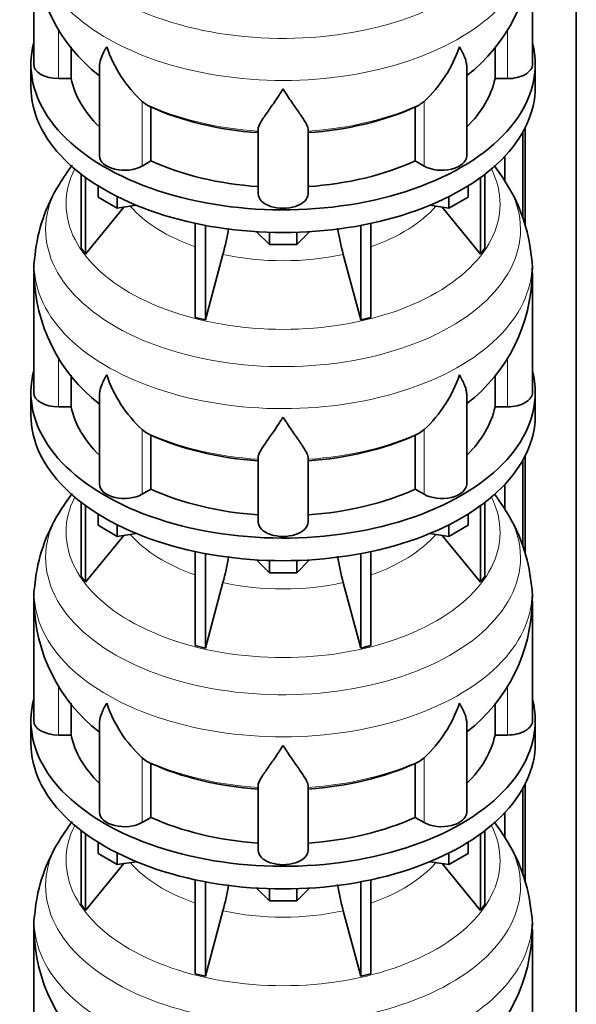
# Model space of a CAD drawing. Header units: millimetres. Extents: x 148 to 904, y -3800 to 2451.
# Tile 6 of 28: x 690 to 891, y -3405 to -3050. Entities that reach past the tile are written whole.
import ezdxf

# ---------------------------------------------------------------- set-up
doc = ezdxf.new("R2010")
doc.units = ezdxf.units.MM
doc.layers.add('MID_134-18', color=7, linetype='Continuous')
doc.layers.add('VSI134_DIFFUSORE', color=7, linetype='Continuous')

# ---------------------------------------------------------------- blocks, each defined once
blk = doc.blocks.new('SE4')
at = {"layer": 'MID_134-18', "color": 7, "linetype": 'Continuous', "lineweight": 35}
for p, q in [((891.05, -3509.13), (891.05, -1365.48)), ((872.54, -3088.82), (872.54, -3123.94)), ((871.79, -3090.23), (871.79, -3121.42)), ((865.27, -3099), (865.27, -3107.86)), ((872.54, -3207.21), (872.54, -3242.34)), ((871.79, -3208.62), (871.79, -3239.81)), ((865.27, -3217.4), (865.27, -3226.25)), ((871.79, -3327.01), (871.79, -3358.2)), ((872.54, -3325.6), (872.54, -3360.73)), ((865.27, -3335.79), (865.27, -3344.65))]:
    blk.add_line(p, q, dxfattribs=at)
at = {"layer": 'VSI134_DIFFUSORE', "color": 7, "linetype": 'Continuous', "lineweight": 35}
for p, q in [((695.24, -3022.78), (695.24, -3065.83)), ((875.24, -3065.83), (875.24, -3022.78)), ((708.77, -3071.03), (708.77, -3059.59)), ((861.71, -3059.55), (861.71, -3071.03)), ((694.24, -3065.83), (694.24, -3074)), ((718.96, -3066.74), (718.96, -3098.9)), ((851.51, -3098.9), (851.51, -3066.62)), ((876.24, -3074), (876.24, -3065.83)), ((704.24, -3071.03), (708.77, -3071.03)), ((861.71, -3071.03), (866.24, -3071.03)), ((735.75, -3080.28), (734.33, -3079.23)), ((836.15, -3079.23), (834.73, -3080.28)), ((737.53, -3100.73), (737.53, -3081.25)), ((832.95, -3081.25), (832.95, -3100.73)), ((776.24, -3112.6), (776.24, -3089.25)), ((794.24, -3112.6), (794.24, -3089.25)), ((734.33, -3102.58), (737.53, -3100.73)), ((832.95, -3100.73), (836.15, -3102.58)), ((712.41, -3105.5), (712.41, -3132.18)), ((713.94, -3106.65), (713.94, -3134.31)), ((856.53, -3106.65), (856.53, -3134.31)), ((858.07, -3105.5), (858.07, -3132.18)), ((718.48, -3113.76), (718.48, -3109.7)), ((851.99, -3113.76), (851.99, -3109.7)), ((725.42, -3117.77), (718.48, -3113.76)), ((725.42, -3117.77), (725.42, -3113.59)), ((845.05, -3117.77), (845.05, -3113.59)), ((851.99, -3113.76), (845.05, -3117.77)), ((713.94, -3134.31), (727.8, -3117.4)), ((732.25, -3116.71), (725.42, -3117.77)), ((845.05, -3117.77), (838.23, -3116.71)), ((842.67, -3117.4), (856.53, -3134.31)), ((753.54, -3123.25), (753.54, -3157.18)), ((757.24, -3123.99), (757.24, -3158.06)), ((813.24, -3123.99), (813.24, -3158.06)), ((816.93, -3123.25), (816.93, -3157.18)), ((780.33, -3130.9), (775.68, -3126.25)), ((780.33, -3130.9), (780.33, -3126.46)), ((794.8, -3126.25), (790.15, -3130.9)), ((790.15, -3130.9), (790.15, -3126.46)), ((712.41, -3132.18), (713.94, -3134.31)), ((790.15, -3130.9), (780.33, -3130.9)), ((856.53, -3134.31), (858.07, -3132.18)), ((757.24, -3158.06), (763.51, -3134.44)), ((806.96, -3134.44), (813.24, -3158.06)), ((695.24, -3141.17), (695.24, -3184.23)), ((875.24, -3184.23), (875.24, -3141.17)), ((753.54, -3157.18), (757.24, -3158.06)), ((813.24, -3158.06), (816.93, -3157.18)), ((708.77, -3189.42), (708.77, -3177.98)), ((861.71, -3177.94), (861.71, -3189.42)), ((694.24, -3184.23), (694.24, -3192.39)), ((718.96, -3185.13), (718.96, -3217.29)), ((851.51, -3217.29), (851.51, -3185.01)), ((876.24, -3192.39), (876.24, -3184.23)), ((704.24, -3189.42), (708.77, -3189.42)), ((861.71, -3189.42), (866.24, -3189.42)), ((735.75, -3198.67), (734.33, -3197.62)), ((737.53, -3219.12), (737.53, -3199.64)), ((832.95, -3199.64), (832.95, -3219.12)), ((836.15, -3197.62), (834.73, -3198.67)), ((776.24, -3230.99), (776.24, -3207.65)), ((794.24, -3230.99), (794.24, -3207.65)), ((734.33, -3220.97), (737.53, -3219.12)), ((832.95, -3219.12), (836.15, -3220.97)), ((712.41, -3223.89), (712.41, -3250.57)), ((858.07, -3223.89), (858.07, -3250.57)), ((713.94, -3225.04), (713.94, -3252.7)), ((718.48, -3232.15), (718.48, -3228.1)), ((851.99, -3232.15), (851.99, -3228.1)), ((856.53, -3225.04), (856.53, -3252.7)), ((725.42, -3236.16), (725.42, -3231.99)), ((845.05, -3236.16), (845.05, -3231.99)), ((725.42, -3236.16), (718.48, -3232.15)), ((732.25, -3235.1), (725.42, -3236.16)), ((845.05, -3236.16), (838.23, -3235.1)), ((851.99, -3232.15), (845.05, -3236.16)), ((713.94, -3252.7), (727.8, -3235.79)), ((842.67, -3235.79), (856.53, -3252.7)), ((753.54, -3241.64), (753.54, -3275.57)), ((757.24, -3242.38), (757.24, -3276.45)), ((813.24, -3242.38), (813.24, -3276.45)), ((816.93, -3241.64), (816.93, -3275.57)), ((780.33, -3249.29), (775.68, -3244.64)), ((780.33, -3249.29), (780.33, -3244.85)), ((794.8, -3244.64), (790.15, -3249.29)), ((790.15, -3249.29), (790.15, -3244.85)), ((790.15, -3249.29), (780.33, -3249.29)), ((712.41, -3250.57), (713.94, -3252.7)), ((757.24, -3276.45), (763.51, -3252.83)), ((806.96, -3252.83), (813.24, -3276.45)), ((856.53, -3252.7), (858.07, -3250.57)), ((695.24, -3259.56), (695.24, -3302.62)), ((875.24, -3302.62), (875.24, -3259.56)), ((753.54, -3275.57), (757.24, -3276.45)), ((813.24, -3276.45), (816.93, -3275.57)), ((708.77, -3307.81), (708.77, -3296.37)), ((861.71, -3296.33), (861.71, -3307.81)), ((694.24, -3302.62), (694.24, -3310.78)), ((876.24, -3310.78), (876.24, -3302.62)), ((718.96, -3303.52), (718.96, -3335.69)), ((851.51, -3335.69), (851.51, -3303.4)), ((704.24, -3307.81), (708.77, -3307.81)), ((861.71, -3307.81), (866.24, -3307.81)), ((735.75, -3317.07), (734.33, -3316.01)), ((836.15, -3316.01), (834.73, -3317.07)), ((737.53, -3337.51), (737.53, -3318.04)), ((832.95, -3318.04), (832.95, -3337.51)), ((776.24, -3349.38), (776.24, -3326.04)), ((794.24, -3349.38), (794.24, -3326.04)), ((734.33, -3339.36), (737.53, -3337.51)), ((832.95, -3337.51), (836.15, -3339.36)), ((712.41, -3342.29), (712.41, -3368.96)), ((713.94, -3343.43), (713.94, -3371.1)), ((856.53, -3343.43), (856.53, -3371.1)), ((858.07, -3342.29), (858.07, -3368.96)), ((718.48, -3350.54), (718.48, -3346.49)), ((851.99, -3350.54), (851.99, -3346.49)), ((725.42, -3354.55), (718.48, -3350.54)), ((725.42, -3354.55), (725.42, -3350.38)), ((845.05, -3354.55), (845.05, -3350.38)), ((851.99, -3350.54), (845.05, -3354.55)), ((713.94, -3371.1), (727.8, -3354.18)), ((732.25, -3353.5), (725.42, -3354.55)), ((845.05, -3354.55), (838.23, -3353.5)), ((842.67, -3354.18), (856.53, -3371.1)), ((753.54, -3360.03), (753.54, -3393.96)), ((757.24, -3360.77), (757.24, -3394.84)), ((780.33, -3367.68), (775.68, -3363.03)), ((780.33, -3367.68), (780.33, -3363.25)), ((794.8, -3363.03), (790.15, -3367.68)), ((790.15, -3367.68), (790.15, -3363.25)), ((813.24, -3360.77), (813.24, -3394.84)), ((816.93, -3360.03), (816.93, -3393.96)), ((712.41, -3368.96), (713.94, -3371.1)), ((790.15, -3367.68), (780.33, -3367.68)), ((856.53, -3371.1), (858.07, -3368.96)), ((757.24, -3394.84), (763.51, -3371.22)), ((806.96, -3371.22), (813.24, -3394.84)), ((695.24, -3377.95), (695.24, -3421.01)), ((875.24, -3421.01), (875.24, -3377.95)), ((753.54, -3393.96), (757.24, -3394.84)), ((813.24, -3394.84), (816.93, -3393.96))]:
    blk.add_line(p, q, dxfattribs=at)
at = {"layer": 'VSI134_DIFFUSORE', "color": 4, "linetype": 'Continuous', "lineweight": 9}
for p, q in [((704.24, -3071.03), (704.24, -3053.25)), ((866.24, -3071.03), (866.24, -3053.21)), ((734.33, -3102.58), (734.33, -3079.23)), ((836.15, -3102.58), (836.15, -3079.23)), ((704.24, -3189.42), (704.24, -3171.64)), ((866.24, -3189.42), (866.24, -3171.6)), ((734.33, -3220.97), (734.33, -3197.62)), ((836.15, -3220.97), (836.15, -3197.62)), ((704.24, -3307.81), (704.24, -3290.03)), ((866.24, -3307.81), (866.24, -3289.99)), ((734.33, -3339.36), (734.33, -3316.01)), ((836.15, -3339.36), (836.15, -3316.01))]:
    blk.add_line(p, q, dxfattribs=at)
at = {"layer": 'VSI134_DIFFUSORE', "color": 7, "linetype": 'Continuous', "lineweight": 35}
for centre, radius, start, end in [((756.34, -3021.82), 60.98, 180.9232, 232.019), ((814.4, -3021.88), 60.72, 307.7838, 359.1496), ((766.83, -3044.27), 47.73, 198.6373, 227.0857), ((803.65, -3044.27), 47.73, 312.9143, 341.3628), ((743.66, -3067.89), 14.7, 237.4509, 245.3566), ((826.82, -3067.89), 14.7, 294.6434, 302.5491), ((762.05, -3143.14), 66.85, 142.2745, 149.5903), ((808.31, -3143.26), 67.02, 30.4606, 37.6108), ((754.39, -3140.57), 58.96, 147.9839, 174.2321), ((815.79, -3140.54), 59.23, 5.7267, 31.8237), ((673.67, -3110.13), 93.08, 344.857, 350.8412), ((895.49, -3110.33), 91.75, 189.1522, 195.2315), ((719.06, -3139.27), 23.76, 168.7957, 184.6567), ((851.11, -3139.34), 24.08, 355.6284, 11.2767), ((756.34, -3140.22), 60.98, 180.9232, 232.019), ((814.4, -3140.27), 60.72, 307.7838, 359.1496), ((766.83, -3162.67), 47.73, 198.6373, 227.0857), ((803.65, -3162.67), 47.73, 312.9143, 341.3628), ((743.66, -3186.28), 14.7, 237.4509, 245.3566), ((826.82, -3186.28), 14.7, 294.6434, 302.5491), ((762.05, -3261.53), 66.85, 142.2745, 149.5903), ((808.31, -3261.65), 67.02, 30.4606, 37.6108), ((754.39, -3258.96), 58.96, 147.9839, 174.2321), ((815.79, -3258.93), 59.23, 5.7267, 31.8237), ((673.67, -3228.52), 93.08, 344.857, 350.8412), ((895.49, -3228.73), 91.75, 189.1522, 195.2315), ((719.06, -3257.66), 23.76, 168.7957, 184.6567), ((851.11, -3257.73), 24.08, 355.6284, 11.2767), ((756.34, -3258.61), 60.98, 180.9232, 232.019), ((814.4, -3258.66), 60.72, 307.7838, 359.1496), ((766.83, -3281.06), 47.73, 198.6373, 227.0857), ((803.65, -3281.06), 47.73, 312.9143, 341.3628), ((743.66, -3304.67), 14.7, 237.4509, 245.3566), ((826.82, -3304.67), 14.7, 294.6434, 302.5491), ((762.05, -3379.92), 66.85, 142.2745, 149.5903), ((808.31, -3380.04), 67.02, 30.4606, 37.6108), ((754.39, -3377.35), 58.96, 147.9839, 174.2321), ((815.79, -3377.33), 59.23, 5.7267, 31.8237), ((673.67, -3346.91), 93.08, 344.857, 350.8412), ((895.49, -3347.12), 91.75, 189.1522, 195.2315), ((719.06, -3376.05), 23.76, 168.7957, 184.6567), ((851.11, -3376.12), 24.08, 355.6284, 11.2767), ((756.34, -3377), 60.98, 180.9232, 232.019), ((814.4, -3377.06), 60.72, 307.7838, 359.1496)]:
    blk.add_arc(centre, radius, start, end, dxfattribs=at)
at = {"layer": 'VSI134_DIFFUSORE', "color": 4, "linetype": 'Continuous', "lineweight": 9}
for centre, major_axis, start_param, end_param in [((785.24, -3007.06), (85.67, 0), 2.810588, 6.283185), ((785.24, -3019.82), (-89.83, 0), 0, 3.20981), ((785.24, -3044.36), (-79.5, 0), 0.898849, 1.457346), ((785.24, -3044.36), (79.5, 0), 4.82584, 5.384336), ((785.24, -3116.26), (-78.3, 0), 0, 3.425204), ((785.24, -3116.26), (-78.3, 0), 5.999574, 6.283185), ((785.24, -3125.45), (85.67, 0), 2.810588, 6.283185), ((785.24, -3125.45), (85.67, 0), 0, 0.331105), ((785.24, -3101.14), (-61.63, 0), 0.463231, 1.030574), ((785.24, -3101.14), (61.63, 0), 5.252612, 5.819954), ((785.24, -3138.21), (-89.83, 0), 0, 3.20981), ((785.24, -3138.21), (-89.83, 0), 6.215147, 6.283185), ((785.24, -3101.14), (-61.63, 0), 1.210556, 1.931037), ((785.24, -3162.75), (-79.5, 0), 0.898849, 1.457346), ((785.24, -3162.75), (79.5, 0), 4.82584, 5.384336), ((785.24, -3234.65), (-78.3, 0), 0, 3.425204), ((785.24, -3234.65), (-78.3, 0), 5.999574, 6.283185), ((785.24, -3243.84), (85.67, 0), 2.810588, 6.283185), ((785.24, -3243.84), (85.67, 0), 0, 0.331105), ((785.24, -3219.54), (-61.63, 0), 0.463231, 1.030574), ((785.24, -3219.54), (61.63, 0), 5.252612, 5.819954), ((785.24, -3256.6), (-89.83, 0), 0, 3.20981), ((785.24, -3256.6), (-89.83, 0), 6.215147, 6.283185), ((785.24, -3219.54), (-61.63, 0), 1.210556, 1.931037), ((785.24, -3281.14), (-79.5, 0), 0.898849, 1.457346), ((785.24, -3281.14), (79.5, 0), 4.82584, 5.384336), ((785.24, -3353.04), (-78.3, 0), 0, 3.425204), ((785.24, -3353.04), (-78.3, 0), 5.999574, 6.283185), ((785.24, -3362.24), (85.67, 0), 2.810588, 6.283185), ((785.24, -3362.24), (85.67, 0), 0, 0.331105), ((785.24, -3337.93), (-61.63, 0), 0.463231, 1.030574), ((785.24, -3337.93), (61.63, 0), 5.252612, 5.819954), ((785.24, -3374.99), (-89.83, 0), 0, 3.20981), ((785.24, -3374.99), (-89.83, 0), 6.215147, 6.283185), ((785.24, -3337.93), (-61.63, 0), 1.210556, 1.931037)]:
    blk.add_ellipse(centre, major_axis=major_axis, ratio=0.57735, start_param=start_param, end_param=end_param, dxfattribs=at)
at = {"layer": 'VSI134_DIFFUSORE', "color": 7, "linetype": 'Continuous', "lineweight": 35}
for centre, major_axis, start_param, end_param in [((785.24, -3065.83), (91, 0), 2.993207, 6.283185), ((785.24, -3065.83), (91, 0), 0, 0.148386), ((704.24, -3065.83), (9, 0), 3.141593, 4.712389), ((866.24, -3065.83), (-9, 0), 1.570796, 3.141593), ((785.24, -3065.83), (-77, 0), 0.117151, 0.534109), ((785.24, -3065.83), (77, 0), 5.749077, 6.166034), ((785.24, -3074), (-91, 0), 0, 3.141593), ((785.24, -3046.36), (-77, 0), 0.902549, 1.453645), ((785.24, -3046.36), (77, 0), 4.82954, 5.380636), ((727.96, -3098.9), (9, 0), 3.141593, 5.497787), ((842.51, -3098.9), (-9, 0), 0.785398, 3.141593), ((785.24, -3065.83), (-77, 0), 0.902549, 1.453645), ((785.24, -3065.83), (77, 0), 4.82954, 5.380636), ((785.24, -3112.6), (-9, 0), 0, 3.141593), ((785.24, -3184.23), (91, 0), 2.993207, 6.283185), ((785.24, -3184.23), (91, 0), 0, 0.148386), ((704.24, -3184.23), (9, 0), 3.141593, 4.712389), ((866.24, -3184.23), (-9, 0), 1.570796, 3.141593), ((785.24, -3184.23), (-77, 0), 0.117151, 0.534109), ((785.24, -3184.23), (77, 0), 5.749077, 6.166034), ((785.24, -3192.39), (-91, 0), 0, 3.141593), ((785.24, -3164.75), (-77, 0), 0.902549, 1.453645), ((785.24, -3164.75), (77, 0), 4.82954, 5.380636), ((727.96, -3217.29), (9, 0), 3.141593, 5.497787), ((842.51, -3217.29), (-9, 0), 0.785398, 3.141593), ((785.24, -3184.23), (-77, 0), 0.902549, 1.453645), ((785.24, -3184.23), (77, 0), 4.82954, 5.380636), ((785.24, -3230.99), (-9, 0), 0, 3.141593), ((785.24, -3302.62), (91, 0), 2.993207, 6.283185), ((785.24, -3302.62), (91, 0), 0, 0.148386), ((704.24, -3302.62), (9, 0), 3.141593, 4.712389), ((866.24, -3302.62), (-9, 0), 1.570796, 3.141593), ((785.24, -3302.62), (-77, 0), 0.117151, 0.534109), ((785.24, -3302.62), (77, 0), 5.749077, 6.166034), ((785.24, -3310.78), (-91, 0), 0, 3.141593), ((785.24, -3283.14), (-77, 0), 0.902549, 1.453645), ((785.24, -3283.14), (77, 0), 4.82954, 5.380636), ((727.96, -3335.69), (9, 0), 3.141593, 5.497787), ((785.24, -3302.62), (-77, 0), 0.902549, 1.453645), ((785.24, -3302.62), (77, 0), 4.82954, 5.380636), ((842.51, -3335.69), (-9, 0), 0.785398, 3.141593), ((785.24, -3349.38), (-9, 0), 0, 3.141593)]:
    blk.add_ellipse(centre, major_axis=major_axis, ratio=0.57735, start_param=start_param, end_param=end_param, dxfattribs=at)
for points, knots in [([(718.96, -3066.76), (718.96, -3066.6), (718.97, -3066.44), (719.05, -3065.26), (719.34, -3064.21), (720.01, -3062.54), (720.27, -3061.96), (720.73, -3061.07), (720.89, -3060.77), (721.14, -3060.31), (721.28, -3060.08), (721.41, -3059.84), (721.5, -3059.69), (721.55, -3059.61), (721.6, -3059.53)], [0.4600931, 0.4600931, 0.4600931, 0.4600931, 0.5, 0.5, 0.75, 0.75, 0.875, 0.875, 0.9375, 0.9375, 0.96875, 0.984375, 0.984375, 1, 1, 1, 1]), ([(851.51, -3066.71), (851.51, -3066.58), (851.51, -3066.44), (851.46, -3065.8), (851.37, -3065.29), (851.11, -3064.23), (850.92, -3063.68), (850.47, -3062.55), (850.21, -3061.97), (849.75, -3061.08), (849.59, -3060.77), (849.33, -3060.31), (849.24, -3060.16), (849.06, -3059.84), (848.97, -3059.68), (848.88, -3059.53)], [0.4658143, 0.4658143, 0.4658143, 0.4658143, 0.5, 0.5, 0.625, 0.625, 0.75, 0.75, 0.875, 0.875, 0.9375, 0.9375, 0.96875, 0.96875, 1, 1, 1, 1]), ([(785.24, -3074.75), (785.11, -3074.96), (784.97, -3075.17), (784.71, -3075.59), (784.57, -3075.8), (784.18, -3076.42), (783.91, -3076.82), (783.13, -3078.01), (782.61, -3078.78), (781.6, -3080.25), (781.1, -3080.97), (780.15, -3082.32), (779.7, -3082.96), (778.86, -3084.18), (778.46, -3084.76), (777.92, -3085.58), (777.75, -3085.85), (777.43, -3086.36), (777.27, -3086.61), (776.86, -3087.33), (776.64, -3087.77), (776.33, -3088.57), (776.24, -3088.93), (776.24, -3089.25)], [0, 0, 0, 0, 0.03125, 0.03125, 0.0625, 0.0625, 0.125, 0.125, 0.25, 0.25, 0.375, 0.375, 0.5, 0.5, 0.625, 0.625, 0.6875, 0.6875, 0.75, 0.75, 0.875, 0.875, 1, 1, 1, 1]), ([(794.24, -3089.25), (794.24, -3088.93), (794.15, -3088.57), (793.84, -3087.77), (793.61, -3087.33), (793.2, -3086.62), (793.05, -3086.37), (792.73, -3085.85), (792.56, -3085.58), (792.02, -3084.76), (791.62, -3084.19), (790.78, -3082.96), (790.32, -3082.32), (789.38, -3080.97), (788.88, -3080.26), (787.87, -3078.78), (787.35, -3078.02), (786.56, -3076.82), (786.3, -3076.42), (785.9, -3075.8), (785.77, -3075.59), (785.5, -3075.17), (785.37, -3074.96), (785.24, -3074.75)], [0, 0, 0, 0, 0.125, 0.125, 0.25, 0.25, 0.3125, 0.3125, 0.375, 0.375, 0.5, 0.5, 0.625, 0.625, 0.75, 0.75, 0.875, 0.875, 0.9375, 0.9375, 0.96875, 0.96875, 1, 1, 1, 1]), ([(718.96, -3185.15), (718.96, -3184.99), (718.97, -3184.83), (719.05, -3183.66), (719.34, -3182.6), (720.01, -3180.93), (720.27, -3180.36), (720.73, -3179.47), (720.89, -3179.16), (721.14, -3178.7), (721.28, -3178.47), (721.41, -3178.24), (721.5, -3178.08), (721.55, -3178), (721.6, -3177.92)], [0.4600931, 0.4600931, 0.4600931, 0.4600931, 0.5, 0.5, 0.75, 0.75, 0.875, 0.875, 0.9375, 0.9375, 0.96875, 0.984375, 0.984375, 1, 1, 1, 1]), ([(851.51, -3185.1), (851.51, -3184.97), (851.51, -3184.83), (851.46, -3184.2), (851.37, -3183.68), (851.11, -3182.62), (850.92, -3182.07), (850.47, -3180.94), (850.21, -3180.36), (849.75, -3179.47), (849.59, -3179.17), (849.33, -3178.7), (849.24, -3178.55), (849.06, -3178.24), (848.97, -3178.08), (848.88, -3177.92)], [0.4658143, 0.4658143, 0.4658143, 0.4658143, 0.5, 0.5, 0.625, 0.625, 0.75, 0.75, 0.875, 0.875, 0.9375, 0.9375, 0.96875, 0.96875, 1, 1, 1, 1]), ([(785.24, -3193.14), (785.11, -3193.35), (784.97, -3193.56), (784.71, -3193.98), (784.57, -3194.19), (784.18, -3194.81), (783.91, -3195.21), (783.13, -3196.4), (782.61, -3197.17), (781.6, -3198.65), (781.1, -3199.36), (780.15, -3200.71), (779.7, -3201.35), (778.86, -3202.58), (778.46, -3203.15), (777.92, -3203.98), (777.75, -3204.24), (777.43, -3204.76), (777.27, -3205.01), (776.86, -3205.73), (776.64, -3206.17), (776.33, -3206.96), (776.24, -3207.33), (776.24, -3207.65)], [0, 0, 0, 0, 0.03125, 0.03125, 0.0625, 0.0625, 0.125, 0.125, 0.25, 0.25, 0.375, 0.375, 0.5, 0.5, 0.625, 0.625, 0.6875, 0.6875, 0.75, 0.75, 0.875, 0.875, 1, 1, 1, 1]), ([(794.24, -3207.65), (794.24, -3207.33), (794.15, -3206.97), (793.84, -3206.17), (793.61, -3205.73), (793.2, -3205.01), (793.05, -3204.76), (792.73, -3204.24), (792.56, -3203.98), (792.02, -3203.16), (791.62, -3202.58), (790.78, -3201.36), (790.32, -3200.71), (789.38, -3199.36), (788.88, -3198.65), (787.87, -3197.17), (787.35, -3196.41), (786.56, -3195.21), (786.3, -3194.81), (785.9, -3194.19), (785.77, -3193.98), (785.5, -3193.56), (785.37, -3193.35), (785.24, -3193.14)], [0, 0, 0, 0, 0.125, 0.125, 0.25, 0.25, 0.3125, 0.3125, 0.375, 0.375, 0.5, 0.5, 0.625, 0.625, 0.75, 0.75, 0.875, 0.875, 0.9375, 0.9375, 0.96875, 0.96875, 1, 1, 1, 1]), ([(718.96, -3303.55), (718.96, -3303.39), (718.97, -3303.22), (719.05, -3302.05), (719.34, -3301), (720.01, -3299.32), (720.27, -3298.75), (720.73, -3297.86), (720.89, -3297.56), (721.14, -3297.1), (721.28, -3296.86), (721.41, -3296.63), (721.5, -3296.47), (721.55, -3296.39), (721.6, -3296.31)], [0.4600931, 0.4600931, 0.4600931, 0.4600931, 0.5, 0.5, 0.75, 0.75, 0.875, 0.875, 0.9375, 0.9375, 0.96875, 0.984375, 0.984375, 1, 1, 1, 1]), ([(851.51, -3303.5), (851.51, -3303.36), (851.51, -3303.23), (851.46, -3302.59), (851.37, -3302.07), (851.11, -3301.01), (850.92, -3300.46), (850.47, -3299.34), (850.21, -3298.76), (849.75, -3297.86), (849.59, -3297.56), (849.33, -3297.1), (849.24, -3296.94), (849.06, -3296.63), (848.97, -3296.47), (848.88, -3296.31)], [0.4658143, 0.4658143, 0.4658143, 0.4658143, 0.5, 0.5, 0.625, 0.625, 0.75, 0.75, 0.875, 0.875, 0.9375, 0.9375, 0.96875, 0.96875, 1, 1, 1, 1]), ([(785.24, -3311.53), (785.11, -3311.74), (784.97, -3311.95), (784.71, -3312.37), (784.57, -3312.58), (784.18, -3313.2), (783.91, -3313.6), (783.13, -3314.8), (782.61, -3315.56), (781.6, -3317.04), (781.1, -3317.75), (780.15, -3319.1), (779.7, -3319.75), (778.86, -3320.97), (778.46, -3321.55), (777.92, -3322.37), (777.75, -3322.63), (777.43, -3323.15), (777.27, -3323.4), (776.86, -3324.12), (776.64, -3324.56), (776.33, -3325.36), (776.24, -3325.72), (776.24, -3326.04)], [0, 0, 0, 0, 0.03125, 0.03125, 0.0625, 0.0625, 0.125, 0.125, 0.25, 0.25, 0.375, 0.375, 0.5, 0.5, 0.625, 0.625, 0.6875, 0.6875, 0.75, 0.75, 0.875, 0.875, 1, 1, 1, 1]), ([(794.24, -3326.04), (794.24, -3325.72), (794.15, -3325.36), (793.84, -3324.56), (793.61, -3324.12), (793.2, -3323.4), (793.05, -3323.15), (792.73, -3322.63), (792.56, -3322.37), (792.02, -3321.55), (791.62, -3320.97), (790.78, -3319.75), (790.32, -3319.11), (789.38, -3317.75), (788.88, -3317.04), (787.87, -3315.57), (787.35, -3314.8), (786.56, -3313.61), (786.3, -3313.2), (785.9, -3312.58), (785.77, -3312.37), (785.5, -3311.95), (785.37, -3311.74), (785.24, -3311.53)], [0, 0, 0, 0, 0.125, 0.125, 0.25, 0.25, 0.3125, 0.3125, 0.375, 0.375, 0.5, 0.5, 0.625, 0.625, 0.75, 0.75, 0.875, 0.875, 0.9375, 0.9375, 0.96875, 0.96875, 1, 1, 1, 1])]:
    blk.add_open_spline(points, degree=3, knots=knots, dxfattribs=at)

msp = doc.modelspace()

# ---------------------------------------------------------------- block references
msp.add_blockref('SE4', (0, 0))

doc.saveas('drawing.dxf')
